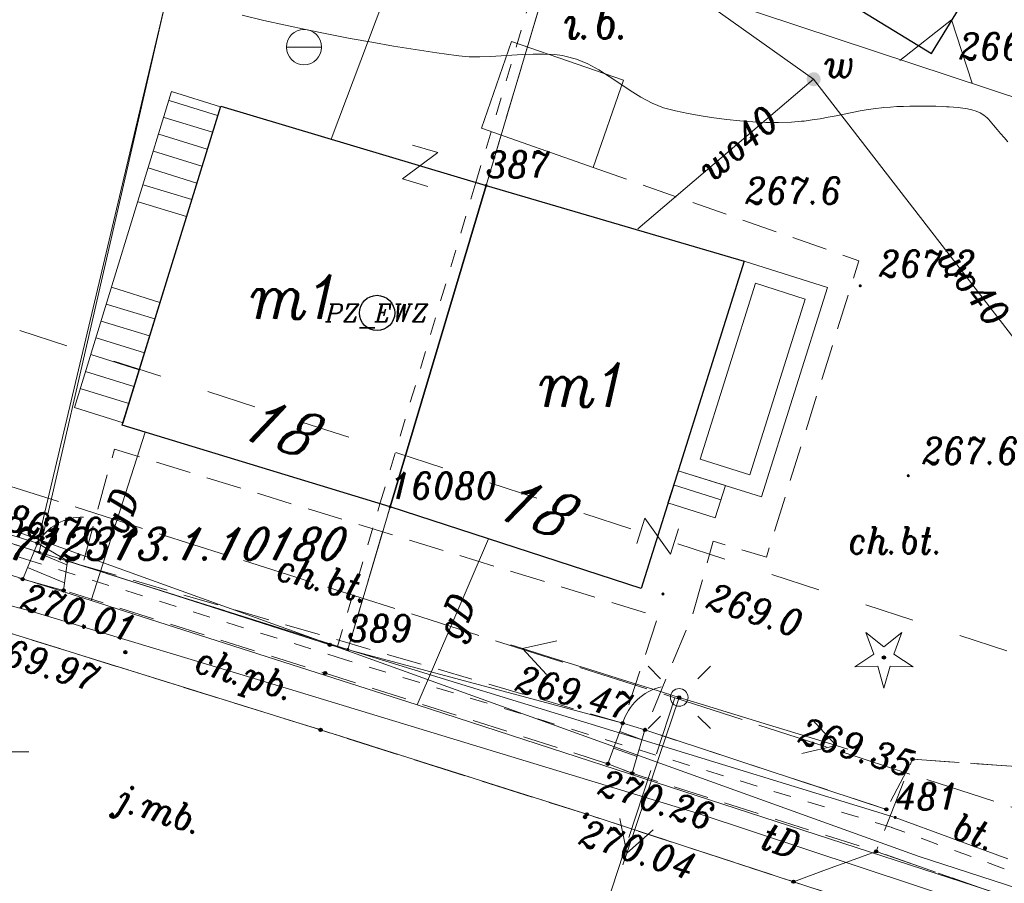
# Model space of a CAD drawing. Header units: metres. Extents: x 7435600 to 7436400, y 5537603 to 5538250.
# Tile 30 of 43: x 7436017 to 7436045, y 5537927 to 5537951. Entities that reach past the tile are written whole.
import ezdxf
from ezdxf.enums import TextEntityAlignment as Align

# ---------------------------------------------------------------- set-up
doc = ezdxf.new("R2010")
doc.units = ezdxf.units.M
doc.header["$MEASUREMENT"] = 0
for name, pattern in [('0.5_0.5', [1, 0.5, -0.5]), ('1.4_1.4', [2.8, 1.4, -1.4]), ('1.5_0.5', [2, 1.5, -0.5]), ('219-500', [0]), ('3117-500', [0]), ('ktok04-500', [0]), ('mz1.0_0.5', [1.5, 1, -0.5]), ('mz2.0_0.5', [2.5, 2, -0.5])]:
    doc.linetypes.add(name, pattern=pattern)
doc.layers.get('0').update_dxf_attribs({"color": 2, "linetype": 'CONTINUOUS', "lineweight": 5})
doc.layers.add('!ramka', color=2, linetype='CONTINUOUS', lineweight=0)
for name, color, linetype in [('121-Punkt osnowy szczegółowej-Atr103', 7, 'CONTINUOUS'), ('140-Punkty robocze', 7, 'CONTINUOUS'), ('203-Punkt załamania granicy działki nie stabilizowany', 7, 'CONTINUOUS'), ('203-Punkt załamania granicy działki nie stabilizowany-Atr104', 7, 'CONTINUOUS'), ('217-Granica konturu klasyfikcyjnego', 7, 'CONTINUOUS'), ('218-Granica użytku po granicy działki', 7, 'CONTINUOUS'), ('219-Linia granicy', 7, 'CONTINUOUS'), ('238-Punkt adresowy budynku', 7, 'CONTINUOUS'), ('312-Budynek (powierzchnia)', 7, 'CONTINUOUS'), ('312-Numer ewidencyjny budynku-Atr124', 7, 'CONTINUOUS'), ('352-schody (powierzchnia)', 7, 'CONTINUOUS'), ('403-Punkt określonej wysokości', 7, 'CONTINUOUS'), ('811-Warstwica ciągła linia', 7, 'CONTINUOUS'), ('991-Przehaczenie', 7, 'CONTINUOUS'), ('chodnik (powierzchnia)', 7, 'CONTINUOUS'), ('chodnik (powierzchnia)-Atr17', 7, 'CONTINUOUS'), ('drzewo iglaste (punkt)', 7, 'CONTINUOUS'), ('furtka (linia)', 7, 'CONTINUOUS'), ('furtka (linia) - symbol', 7, 'CONTINUOUS'), ('inna budowla (powierzchnia)', 7, 'CONTINUOUS'), ('inna budowla (powierzchnia)-Atr17', 7, 'CONTINUOUS'), ('jezdnia (powierzchnia)', 7, 'CONTINUOUS'), ('jezdnia (powierzchnia)-Atr17', 7, 'CONTINUOUS'), ('krawężnik (linia)', 7, 'CONTINUOUS'), ('latarnia na słupie lub maszcie (punkt)', 7, 'CONTINUOUS'), ('Miejsce błędu lub ostrzeżenia po kontroli', 7, 'CONTINUOUS'), ('Nieprzekraczalna linia zabudowy', 7, 'CONTINUOUS'), ('Obiekt wpisany do ewidencji zabytków', 7, 'CONTINUOUS'), ('ogrodzenie trwałe (linia)', 7, 'CONTINUOUS'), ('osadnik kanalizacji lokalnej (dół Chambeau) (punkt)', 7, 'CONTINUOUS'), ('plac (powierzchnia)', 7, 'CONTINUOUS'), ('plac (powierzchnia)-Atr17', 7, 'CONTINUOUS'), ('przewód elektroenergetyczny niskiego napięcia (linia) - symbol', 7, 'CONTINUOUS'), ('przewód gazowy (linia)', 7, 'CONTINUOUS'), ('przewód gazowy (linia)-Atr1', 7, 'CONTINUOUS'), ('przewód telekomunikacyjny (linia)', 7, 'CONTINUOUS'), ('przewód telekomunikacyjny (linia)-Atr1', 7, 'CONTINUOUS'), ('przewód telekomunikacyjny - projektowany lub w budowie (linia) - ob. projektowany', 7, 'CONTINUOUS'), ('przewód wodociągowy (linia)', 7, 'CONTINUOUS'), ('przewód wodociągowy (linia)-Atr1', 7, 'CONTINUOUS'), ('punkt o określonej wysokości (sieć telekomunikacyjna)-Atr2', 7, 'CONTINUOUS'), ('punkt wysokościowy naturalny', 7, 'CONTINUOUS'), ('punkt wysokościowy naturalny-Atr2', 7, 'CONTINUOUS'), ('punkt wysokościowy sztuczny', 7, 'CONTINUOUS'), ('punkt wysokościowy sztuczny-Atr2', 7, 'CONTINUOUS'), ('schody w ciągu komunikacyjnym', 7, 'CONTINUOUS'), ('słup (punkt)', 7, 'CONTINUOUS'), ('taras (powierzchnia)', 7, 'CONTINUOUS'), ('zasuwa - siec wodociągowa (punkt)', 7, 'CONTINUOUS'), ('zasuwa - siec wodociągowa (punkt)-Atr17', 7, 'CONTINUOUS')]:
    doc.layers.add(name, color=color, linetype=linetype)
doc.styles.get("Standard").update_dxf_attribs({"font": 'italic_1250.shx', "width": 0.75})
doc.linetypes.add('902-500', pattern='A,3.75,0,[1,ksztalty.shx,S=0.5,R=0,X=0,Y=0],3.75', length=7.5)

# ---------------------------------------------------------------- blocks, each defined once
blk = doc.blocks.new('991')
at = {"color": 0, "linetype": 'Continuous', "lineweight": 0}
for p, q in [((-0.375, 0.5), (0.375, 0.5)), ((-0.375, -0.5), (0.375, 0.5)), ((-0.375, -0.5), (0.375, -0.5))]:
    blk.add_line(p, q, dxfattribs=at)
blk = doc.blocks.new('203')
at = {"linetype": 'Continuous', "lineweight": 0}
h = blk.add_hatch(color=0, dxfattribs=at)
edge = h.paths.add_edge_path()
edge.add_arc((0, 0), 0.045, 0, 360)
blk = doc.blocks.new('PE04')
at = {"color": 0, "linetype": 'Continuous', "lineweight": 13}
for p, q in [((4.65, 0), (3.784, 0.5)), ((0.65, 0), (0, 0)), ((0.65, 0), (1.65, 0)), ((1.65, 0), (2.65, 0)), ((2.65, 0), (3.65, 0)), ((3.65, 0), (4.65, 0)), ((4.65, 0), (3.784, -0.5)), ((4.65, 0), (5, 0))]:
    blk.add_line(p, q, dxfattribs=at)
blk = doc.blocks.new('US07')
at = {"color": 0, "linetype": 'Continuous', "lineweight": 13}
for q in [(-0.5, 0), (0.5, 0)]:
    blk.add_line((0, 0), q, dxfattribs=at)
blk.add_circle((0, 0), 0.5, dxfattribs=at)
blk = doc.blocks.new('US25')
at = {"linetype": 'Continuous', "lineweight": 0}
h = blk.add_hatch(color=0, dxfattribs=at)
edge = h.paths.add_edge_path()
edge.add_arc((0, 0), 0.2, 0, 360)
blk = doc.blocks.new('PW01')
at = {"linetype": 'Continuous', "lineweight": 13}
h = blk.add_hatch(color=0, dxfattribs=at)
edge = h.paths.add_edge_path()
edge.add_arc((0, 0), 0.045, 0, 360)
blk = doc.blocks.new('OK04')
at = {"color": 0, "linetype": 'Continuous', "lineweight": 0}
blk.add_arc((1.5, 0.001), 1.5, 120, 180, dxfattribs=at)
blk = doc.blocks.new('OP011')
at = {"linetype": 'Continuous', "lineweight": 13}
h = blk.add_hatch(color=0, dxfattribs=at)
edge = h.paths.add_edge_path()
edge.add_arc((0, 0), 0.05, 0, 360)
at = {"color": 0, "linetype": 'Continuous', "lineweight": 13}
for p, q in [((-0.283, 0.093), (-0.512, 0.706)), ((-0.512, 0.706), (0, 0.299)), ((0, 0.299), (0.512, 0.706)), ((0.512, 0.706), (0.283, 0.093)), ((-0.828, -0.268), (-0.283, 0.093)), ((0.283, 0.093), (0.828, -0.268)), ((-0.175, -0.24), (-0.828, -0.268)), ((0, -0.87), (-0.175, -0.24)), ((0.175, -0.24), (0, -0.87)), ((0.828, -0.268), (0.175, -0.24))]:
    blk.add_line(p, q, dxfattribs=at)
blk = doc.blocks.new('SM011')
at = {"color": 0, "linetype": 'Continuous', "lineweight": 13}
for p, q in [((-0.53, 0.531), (-0.883, 0.884)), ((0.531, 0.531), (0.884, 0.884)), ((-0.53, -0.53), (-0.883, -0.883)), ((0.531, -0.53), (0.884, -0.883))]:
    blk.add_line(p, q, dxfattribs=at)
blk = doc.blocks.new('SM04')
at = {"color": 0, "linetype": 'Continuous', "lineweight": 13}
blk.add_circle((0, 0), 0.25, dxfattribs=at)
blk = doc.blocks.new('PW02')
at = {"linetype": 'Continuous', "lineweight": 13}
h = blk.add_hatch(color=0, dxfattribs=at)
edge = h.paths.add_edge_path()
edge.add_arc((0, 0), 0.045, 0, 360)
blk = doc.blocks.new('PIKIETA')
at = {"color": 0}
blk.add_circle((0, 0), 0.045, dxfattribs=at)
blk = doc.blocks.new('801')
at = {"linetype": 'Continuous', "lineweight": 13}
h = blk.add_hatch(color=0, dxfattribs=at)
edge = h.paths.add_edge_path()
edge.add_arc((0, 0), 0.045, 0, 360)
blk = doc.blocks.new('PZ_EWZ')
at = {"color": 1}
blk.add_circle((0, 0), 0.5, dxfattribs=at)
blk.add_text('PZ_EWZ', height=0.5, dxfattribs=at).set_placement((0, 0), align=Align.MIDDLE_CENTER)

msp = doc.modelspace()

# ---------------------------------------------------------------- linework, layer by layer
at = {"layer": '!ramka', "color": 251, "linetype": 'Continuous', "lineweight": 13}
msp.add_3dface([(7435692.445, 5538052.761), (7436192.445, 5538052.761), (7436192.445, 5537747.761), (7435692.445, 5537747.761)], dxfattribs=at)
at = {"layer": '217-Granica konturu klasyfikcyjnego', "color": 3, "linetype": '1.5_0.5', "lineweight": 13, "flags": 128}
for points in [[(7436030.64, 5537946.41), (7436034.72, 5537960.12)], [(7435982.96, 5537947.11), (7436017.98, 5537936.02)], [(7436027.92, 5537937.31), (7436030.64, 5537946.41)], [(7436026.72, 5537933.27), (7436027.92, 5537937.31)], [(7436017.98, 5537936.02), (7436026.72, 5537933.27)]]:
    msp.add_lwpolyline(points, dxfattribs=at)
at = {"layer": '218-Granica użytku po granicy działki', "color": 3, "linetype": '0.5_0.5', "lineweight": 13}
for p, q in [((7436030.352, 5537946.496), (7436034.432, 5537960.206)), ((7436017.889, 5537935.734), (7435982.869, 5537946.824)), ((7436027.633, 5537937.396), (7436030.353, 5537946.496)), ((7436030.352, 5537946.496), (7436030.352, 5537946.496)), ((7436030.352, 5537946.496), (7436030.352, 5537946.496)), ((7436030.353, 5537946.496), (7436030.353, 5537946.496)), ((7436030.353, 5537946.496), (7436030.353, 5537946.496)), ((7436026.432, 5537933.355), (7436027.632, 5537937.395)), ((7436027.632, 5537937.395), (7436027.632, 5537937.395)), ((7436027.632, 5537937.395), (7436027.632, 5537937.395)), ((7436027.633, 5537937.396), (7436027.633, 5537937.396)), ((7436027.633, 5537937.396), (7436027.633, 5537937.396)), ((7436017.889, 5537935.734), (7436017.889, 5537935.734)), ((7436017.889, 5537935.734), (7436017.889, 5537935.734)), ((7436026.63, 5537932.984), (7436017.89, 5537935.734)), ((7436017.89, 5537935.734), (7436017.89, 5537935.734)), ((7436017.89, 5537935.734), (7436017.89, 5537935.734)), ((7436026.432, 5537933.355), (7436026.432, 5537933.355)), ((7436026.432, 5537933.355), (7436026.432, 5537933.355)), ((7436026.63, 5537932.984), (7436026.63, 5537932.984)), ((7436026.63, 5537932.984), (7436026.63, 5537932.984)), ((7436042.142, 5537928.223), (7436026.632, 5537932.983)), ((7436026.632, 5537932.983), (7436026.632, 5537932.983)), ((7436026.632, 5537932.983), (7436026.632, 5537932.983)), ((7436045.317, 5537927.058), (7436042.127, 5537928.228)), ((7436042.127, 5537928.228), (7436042.127, 5537928.228)), ((7436042.127, 5537928.228), (7436042.127, 5537928.228)), ((7436042.142, 5537928.223), (7436042.142, 5537928.223)), ((7436042.142, 5537928.223), (7436042.142, 5537928.223)), ((7436045.317, 5537927.058), (7436045.317, 5537927.058)), ((7436045.317, 5537927.058), (7436045.317, 5537927.058))]:
    msp.add_line(p, q, dxfattribs=at)
at = {"layer": '219-Linia granicy', "color": 3, "linetype": '219-500', "lineweight": 13, "flags": 128}
for points in [[(7436034.72, 5537960.12), (7436030.64, 5537946.41)], [(7436021.62, 5537951.9), (7436017.98, 5537936.02)], [(7435982.96, 5537947.11), (7436017.98, 5537936.02)], [(7436030.64, 5537946.41), (7436027.92, 5537937.31)], [(7436026.72, 5537933.27), (7436027.92, 5537937.31)], [(7436017.98, 5537936.02), (7436026.72, 5537933.27)], [(7436026.72, 5537933.27), (7436042.23, 5537928.51)], [(7436045.42, 5537927.34), (7436042.23, 5537928.51)]]:
    msp.add_lwpolyline(points, dxfattribs=at)
at = {"layer": '312-Budynek (powierzchnia)', "color": 251, "linetype": 'Continuous', "lineweight": 25, "flags": 128}
for points in [[(7436033.9, 5537955.87), (7436043.26, 5537950.15)], [(7436043.26, 5537950.15), (7436046.27, 5537955.07)], [(7436020.33, 5537939.62), (7436023.12, 5537948.66)], [(7436023.12, 5537948.66), (7436030.64, 5537946.41)], [(7436027.92, 5537937.31), (7436030.64, 5537946.41)], [(7436030.64, 5537946.41), (7436027.92, 5537937.31)], [(7436030.64, 5537946.41), (7436037.95, 5537944.27)], [(7436037.95, 5537944.27), (7436035.03, 5537935)], [(7436027.92, 5537937.31), (7436020.33, 5537939.62)], [(7436035.03, 5537935), (7436027.92, 5537937.31)]]:
    msp.add_lwpolyline(points, dxfattribs=at)
at = {"layer": '352-schody (powierzchnia)', "color": 251, "linetype": 'Continuous', "lineweight": 13}
for p, q in [((7436018.98, 5537940.12), (7436021.73, 5537949.07)), ((7436021.73, 5537949.07), (7436023.11, 5537948.64)), ((7436023.11, 5537948.64), (7436020.36, 5537939.69)), ((7436021.66, 5537948.82), (7436023.03, 5537948.39)), ((7436021.52, 5537948.34), (7436022.89, 5537947.92)), ((7436021.37, 5537947.86), (7436022.74, 5537947.44)), ((7436021.22, 5537947.38), (7436022.59, 5537946.96)), ((7436021.07, 5537946.91), (7436022.44, 5537946.48)), ((7436020.92, 5537946.43), (7436022.3, 5537946.01)), ((7436020.78, 5537945.95), (7436022.15, 5537945.53)), ((7436020.03, 5537943.53), (7436021.4, 5537943.1)), ((7436019.88, 5537943.05), (7436021.25, 5537942.63)), ((7436019.73, 5537942.57), (7436021.1, 5537942.15)), ((7436019.59, 5537942.1), (7436020.96, 5537941.67)), ((7436019.44, 5537941.62), (7436020.81, 5537941.19)), ((7436019.29, 5537941.14), (7436020.66, 5537940.72)), ((7436019.14, 5537940.66), (7436020.52, 5537940.24)), ((7436020.36, 5537939.69), (7436018.98, 5537940.12)), ((7436036.08, 5537938.33), (7436035.79, 5537937.42)), ((7436037.42, 5537937.91), (7436036.08, 5537938.33)), ((7436037.29, 5537937.51), (7436035.95, 5537937.93)), ((7436037.13, 5537937), (7436037.42, 5537937.91)), ((7436035.79, 5537937.42), (7436037.13, 5537937))]:
    msp.add_line(p, q, dxfattribs=at)
at = {"layer": '811-Warstwica ciągła linia', "color": 32, "linetype": 'Continuous', "lineweight": 13, "flags": 128}
msp.add_lwpolyline([(7436023.732, 5537951.232), (7436024.343, 5537951.088), (7436024.955, 5537950.95), (7436025.567, 5537950.819), (7436026.179, 5537950.695), (7436026.791, 5537950.578), (7436027.404, 5537950.466), (7436028.018, 5537950.361), (7436028.632, 5537950.262), (7436029.247, 5537950.168), (7436029.79, 5537950.09), (7436029.863, 5537950.081), (7436030.162, 5537950.056), (7436030.463, 5537950.052), (7436030.765, 5537950.061), (7436031.067, 5537950.079), (7436031.37, 5537950.1), (7436031.673, 5537950.12), (7436031.976, 5537950.133), (7436032.276, 5537950.134), (7436032.576, 5537950.117), (7436032.8, 5537950.09), (7436032.872, 5537950.078), (7436033.204, 5537949.987), (7436033.522, 5537949.854), (7436033.829, 5537949.687), (7436034.129, 5537949.499), (7436034.427, 5537949.3), (7436034.725, 5537949.101), (7436035.028, 5537948.913), (7436035.34, 5537948.747), (7436035.664, 5537948.614), (7436035.93, 5537948.54), (7436036.003, 5537948.524), (7436036.366, 5537948.45), (7436036.73, 5537948.384), (7436037.096, 5537948.325), (7436037.462, 5537948.276), (7436037.829, 5537948.238), (7436038.195, 5537948.211), (7436038.562, 5537948.196), (7436038.927, 5537948.195), (7436039.291, 5537948.208), (7436039.58, 5537948.23), (7436039.653, 5537948.237), (7436039.879, 5537948.266), (7436040.105, 5537948.302), (7436040.331, 5537948.343), (7436040.557, 5537948.387), (7436040.782, 5537948.433), (7436041.008, 5537948.479), (7436041.234, 5537948.522), (7436041.46, 5537948.56), (7436041.686, 5537948.593), (7436041.84, 5537948.61), (7436041.913, 5537948.617), (7436042.096, 5537948.632), (7436042.279, 5537948.644), (7436042.463, 5537948.652), (7436042.647, 5537948.658), (7436042.832, 5537948.661), (7436043.017, 5537948.661), (7436043.201, 5537948.658), (7436043.386, 5537948.653), (7436043.57, 5537948.646), (7436043.68, 5537948.64), (7436043.755, 5537948.636), (7436043.883, 5537948.629), (7436044.015, 5537948.619), (7436044.147, 5537948.605), (7436044.277, 5537948.585), (7436044.404, 5537948.556), (7436044.525, 5537948.518), (7436044.639, 5537948.469), (7436044.743, 5537948.405), (7436044.836, 5537948.327), (7436044.87, 5537948.29), (7436044.918, 5537948.234), (7436045.018, 5537948.117), (7436045.118, 5537948), (7436045.218, 5537947.883), (7436045.318, 5537947.766), (7436045.418, 5537947.649)], dxfattribs=at)
at = {"layer": 'chodnik (powierzchnia)', "color": 251, "linetype": 'mz1.0_0.5', "lineweight": 13, "flags": 128}
msp.add_lwpolyline([(7436033.67, 5537946.92), (7436041.2, 5537944.28), (7436038.58, 5537935.88), (7436037.07, 5537936.34), (7436036.52, 5537934.34), (7436035.14, 5537930.99), (7436041.98, 5537928.74), (7436042.72, 5537930.16), (7436046.09, 5537929.92), (7436046.16, 5537933.08), (7436046.15, 5537936.67), (7436046.23, 5537941.34), (7436046.58, 5537942.09), (7436052.76, 5537940.08), (7436053.04, 5537941.36), (7436047.05, 5537943.1)], dxfattribs=at)
for points in [[(7436039.35, 5537926.69), (7436041.69, 5537927.55), (7436034.78, 5537929.76), (7436034.09, 5537930.03), (7436026.08, 5537932.6), (7436018.67, 5537934.94), (7436017.51, 5537935.26), (7436002.57, 5537939.83), (7436002.02, 5537938.44), (7436025.95, 5537930.99), (7436033.49, 5537928.6)], [(7436019.2, 5537935.65), (7436034.51, 5537931.18), (7436035.51, 5537934.2), (7436020.11, 5537938.94)]]:
    msp.add_lwpolyline(points, close=True, dxfattribs=at)
at = {"layer": 'furtka (linia)', "color": 251, "linetype": 'ktok04-500', "lineweight": 13, "flags": 128}
for points in [[(7436017.93, 5537936.28), (7436018.78, 5537935.78)], [(7436034.51, 5537931.18), (7436035.14, 5537930.99)]]:
    msp.add_lwpolyline(points, dxfattribs=at)
at = {"layer": 'inna budowla (powierzchnia)', "color": 251, "linetype": 'Continuous', "lineweight": 13, "flags": 128}
msp.add_lwpolyline([(7436030.51, 5537948.03), (7436033.67, 5537946.92), (7436034.53, 5537949.39), (7436031.36, 5537950.49)], close=True, dxfattribs=at)
at = {"layer": 'jezdnia (powierzchnia)', "color": 251, "linetype": '1.5_0.5', "lineweight": 13, "flags": 128}
for points in [[(7435787.98, 5537999.13), (7435812.53, 5537991.36), (7435837.49, 5537983.4), (7435851.56, 5537978.92), (7435872.9, 5537972.2), (7435884.62, 5537968.52), (7435893.22, 5537965.82), (7435917.63, 5537958.09), (7435931.26, 5537953.8), (7435946.49, 5537948.88), (7435956.04, 5537945.83), (7435981.79, 5537937.53), (7436000.26, 5537931.81), (7436006.5, 5537929.57), (7436018.45, 5537924.52), (7436030.52, 5537919.43), (7436040.91, 5537915.64), (7436044.65, 5537914.31), (7436047.5, 5537913.32), (7436048.48, 5537913.11), (7436051.09, 5537912.8), (7436055.46, 5537912.3), (7436060.57, 5537911.81), (7436062.36, 5537911.5), (7436063.03, 5537911.36), (7436070.16, 5537909.02), (7436075.77, 5537907.07), (7436087.88, 5537902.7), (7436092.65, 5537900.86), (7436104.8, 5537895.98), (7436111.99, 5537892.99), (7436117.36, 5537890.77), (7436120.52, 5537889.46), (7436121.95, 5537888.81), (7436122.58, 5537888.36), (7436123.09, 5537887.94), (7436123.7, 5537887.23), (7436124.27, 5537886.43), (7436124.63, 5537885.44), (7436124.96, 5537883.49), (7436124.82, 5537882.04), (7436132.59, 5537891.94), (7436128.79, 5537893.6), (7436127.56, 5537894.18), (7436120.05, 5537897.35), (7436109.2, 5537901.85), (7436098.73, 5537906.14), (7436090.27, 5537909.41), (7436082.51, 5537912.25), (7436078.14, 5537913.79), (7436065.14, 5537918.22), (7436053.81, 5537921.98), (7436047.55, 5537924.02), (7436039.35, 5537926.69), (7436033.49, 5537928.6), (7436025.95, 5537930.99), (7436016.54, 5537933.92), (7436002.02, 5537938.44), (7435996.37, 5537940.2), (7435994.48, 5537940.74), (7435983.95, 5537944.1), (7435976.31, 5537946.5), (7435971.56, 5537947.96), (7435963.8, 5537950.41), (7435957.25, 5537952.56), (7435948.59, 5537955.3), (7435932.89, 5537960.3), (7435919.95, 5537964.35), (7435895.13, 5537972.13), (7435875.07, 5537978.57), (7435853.94, 5537985.24), (7435845.26, 5537987.99), (7435839.58, 5537989.79), (7435830.87, 5537992.55), (7435814.74, 5537997.65), (7435806.05, 5538000.41), (7435789.9, 5538005.53), (7435788.87, 5538002.22)], [(7436039.35, 5537926.69), (7436047.55, 5537924.02), (7436046.21, 5537925.97), (7436041.69, 5537927.55)]]:
    msp.add_lwpolyline(points, close=True, dxfattribs=at)
at = {"layer": 'krawężnik (linia)', "color": 251, "linetype": 'Continuous', "lineweight": 13, "flags": 128}
for points in [[(7436132.59, 5537891.94), (7436128.79, 5537893.6), (7436127.56, 5537894.18), (7436120.05, 5537897.35), (7436109.2, 5537901.85), (7436098.73, 5537906.14), (7436090.27, 5537909.41), (7436082.51, 5537912.25), (7436078.14, 5537913.79), (7436065.14, 5537918.22), (7436053.81, 5537921.98), (7436047.55, 5537924.02), (7436039.35, 5537926.69), (7436033.49, 5537928.6), (7436025.95, 5537930.99), (7436016.54, 5537933.92), (7436002.02, 5537938.44), (7435996.37, 5537940.2), (7435994.48, 5537940.74), (7435983.95, 5537944.1), (7435976.31, 5537946.5), (7435971.56, 5537947.96), (7435963.8, 5537950.41)], [(7436002.02, 5537938.44), (7436016.54, 5537933.92), (7436025.95, 5537930.99), (7436033.49, 5537928.6), (7436039.35, 5537926.69), (7436047.55, 5537924.02), (7436053.81, 5537921.98), (7436065.14, 5537918.22), (7436078.14, 5537913.79), (7436082.51, 5537912.25), (7436090.27, 5537909.41), (7436098.73, 5537906.14), (7436109.2, 5537901.85), (7436120.05, 5537897.35), (7436127.56, 5537894.18), (7436128.79, 5537893.6), (7436132.59, 5537891.94)]]:
    msp.add_lwpolyline(points, dxfattribs=at)
at = {"layer": 'Miejsce błędu lub ostrzeżenia po kontroli', "color": 214, "linetype": '1.4_1.4', "lineweight": 13, "flags": 128}
msp.add_lwpolyline([(7435942.54, 5537965.49), (7435996.65, 5537949.04), (7436064.9, 5537926.91), (7436099.32, 5537915.75), (7436131.86, 5537901.49)], dxfattribs=at)
at = {"layer": 'Nieprzekraczalna linia zabudowy', "color": 251, "linetype": '3117-500', "lineweight": 13, "flags": 128}
msp.add_lwpolyline([(7436132.87, 5537917.47), (7436105.98, 5537928.56), (7436069.68, 5537940.95), (7436009.28, 5537960.91), (7435960.76, 5537975.49), (7435944.26, 5537980.85)], dxfattribs=at)
msp.add_lwpolyline([(7436132.87, 5537917.47), (7436105.98, 5537928.56), (7436069.68, 5537940.95), (7436009.28, 5537960.91), (7435960.76, 5537975.49), (7435944.26, 5537980.85)], dxfattribs=at)
msp.add_lwpolyline([(7436132.87, 5537917.47), (7436105.98, 5537928.56), (7436069.68, 5537940.95), (7436009.28, 5537960.91), (7435960.76, 5537975.49), (7435944.26, 5537980.85)], dxfattribs=at)
at = {"layer": 'Nieprzekraczalna linia zabudowy', "color": 251, "linetype": '3117-500', "lineweight": 13, "elevation": 0, "flags": 128}
msp.add_lwpolyline([(7436044.413, 5537949.306), (7436043.821, 5537951.105), (7436042.358, 5537949.948)], dxfattribs=at)
at = {"layer": 'ogrodzenie trwałe (linia)', "color": 251, "linetype": '902-500', "lineweight": 13, "flags": 128}
for points in [[(7435995.28, 5537963.46), (7435998.2, 5537963.78), (7436008.7, 5537958.31), (7436014.19, 5537955.44), (7436021.62, 5537951.9), (7436017.93, 5537936.28), (7436001.21, 5537941.47)], [(7436026.21, 5537933.4), (7436018.78, 5537935.78)], [(7436034.51, 5537931.18), (7436026.21, 5537933.4)], [(7436041.98, 5537928.74), (7436035.14, 5537930.99)]]:
    msp.add_lwpolyline(points, dxfattribs=at)
at = {"layer": 'plac (powierzchnia)', "color": 251, "linetype": '1.5_0.5', "lineweight": 13, "flags": 128}
msp.add_lwpolyline([(7436046.21, 5537925.97), (7436046.09, 5537929.92), (7436042.72, 5537930.16), (7436041.69, 5537927.55)], close=True, dxfattribs=at)
at = {"layer": 'przewód gazowy (linia)', "color": 40, "linetype": 'Continuous', "lineweight": 13, "flags": 128}
for points in [[(7436115.36, 5537902.41), (7436086.96, 5537911.98), (7436069.03, 5537918.12), (7436049.03, 5537925.09), (7436028.69, 5537931.7), (7436019.45, 5537934.66), (7436003.71, 5537939.63), (7435979.37, 5537947.59), (7435943.65, 5537961.27)], [(7436019.45, 5537934.66), (7436020.98, 5537939.42)], [(7436028.69, 5537931.7), (7436030.71, 5537936.4)]]:
    msp.add_lwpolyline(points, dxfattribs=at)
at = {"layer": 'przewód telekomunikacyjny (linia)', "color": 30, "linetype": 'Continuous', "lineweight": 13, "flags": 128}
for points in [[(7435943.53, 5537958.19), (7435981.13, 5537946.12), (7435985.96, 5537944.59), (7435999.97, 5537940.23), (7436010.72, 5537936.66), (7436014.01, 5537935.35), (7436017.71, 5537934.36), (7436025.16, 5537932.12), (7436036.65, 5537928.62), (7436050.47, 5537924.04), (7436064.43, 5537919.12), (7436073.85, 5537915.97), (7436089.58, 5537910.49), (7436113.88, 5537900.57), (7436129.588, 5537894.208)], [(7436130.051, 5537895.309), (7436124.6, 5537897.76), (7436116.25, 5537901.53), (7436109.09, 5537903.89), (7436095.83, 5537908.38), (7436076.93, 5537915.79), (7436067.21, 5537919.52), (7436042.88, 5537927.41), (7436013.15, 5537938.11), (7435996, 5537944.11), (7435981.96, 5537949.04)]]:
    msp.add_lwpolyline(points, dxfattribs=at)
at = {"layer": 'przewód telekomunikacyjny - projektowany lub w budowie (linia) - ob. projektowany', "color": 30, "linetype": 'mz2.0_0.5', "lineweight": 13, "flags": 128}
for points in [[(7435792.843, 5538009.737), (7435824.83, 5537998.33), (7435855.01, 5537989.2), (7435890.63, 5537977.66), (7435960.78, 5537956.17), (7435995.22, 5537944.87), (7436035.99, 5537931.9), (7436029.28, 5537911.61)], [(7436035.99, 5537931.9), (7436068.2, 5537921.45)]]:
    msp.add_lwpolyline(points, dxfattribs=at)
at = {"layer": 'przewód wodociągowy (linia)', "color": 5, "linetype": 'Continuous', "lineweight": 13, "flags": 128}
for points in [[(7436005.669, 5537977.772), (7436014.39, 5537967.87), (7436029.64, 5537956.72), (7436039.92, 5537949.42)], [(7436029.64, 5537956.72), (7436026.25, 5537947.72)], [(7436034.94, 5537945.18), (7436039.92, 5537949.42)], [(7436039.92, 5537949.42), (7436048.24, 5537938.67)]]:
    msp.add_lwpolyline(points, dxfattribs=at)
at = {"layer": 'punkt o określonej wysokości (sieć telekomunikacyjna)-Atr2', "color": 251, "lineweight": 13, "flags": 128}
msp.add_lwpolyline([(7436014.01, 5537935.35), (7436014.54, 5537930.37), (7436017.686, 5537930.37)], dxfattribs=at)
at = {"layer": 'schody w ciągu komunikacyjnym', "color": 251, "linetype": 'Continuous', "lineweight": 13, "flags": 128}
for points in [[(7436017.93, 5537936.28), (7436017.51, 5537935.26), (7436018.67, 5537934.94), (7436018.78, 5537935.78)], [(7436017.93, 5537936.28), (7436017.51, 5537935.26), (7436018.67, 5537934.94), (7436018.78, 5537935.78)], [(7436034.51, 5537931.18), (7436034.09, 5537930.03), (7436034.78, 5537929.76), (7436035.14, 5537930.99)], [(7436034.51, 5537931.18), (7436034.09, 5537930.03), (7436034.78, 5537929.76), (7436035.14, 5537930.99)]]:
    msp.add_lwpolyline(points, close=True, dxfattribs=at)
for points in [[(7436017.835, 5537936.049), (7436018.765, 5537935.666)], [(7436017.644, 5537935.586), (7436018.698, 5537935.153)], [(7436034.424, 5537930.945), (7436035.059, 5537930.713)], [(7436034.253, 5537930.476), (7436034.918, 5537930.232)]]:
    msp.add_lwpolyline(points, dxfattribs=at)
at = {"layer": 'taras (powierzchnia)', "color": 251, "lineweight": 13}
for p, q in [((7436036.08, 5537938.33), (7436037.95, 5537944.27)), ((7436037.95, 5537944.27), (7436040.31, 5537943.52)), ((7436036.708, 5537938.658), (7436038.276, 5537943.642)), ((7436038.276, 5537943.642), (7436039.683, 5537943.195)), ((7436040.31, 5537943.52), (7436038.44, 5537937.59)), ((7436039.683, 5537943.195), (7436038.113, 5537938.217)), ((7436038.113, 5537938.217), (7436036.708, 5537938.658)), ((7436038.44, 5537937.59), (7436036.08, 5537938.33))]:
    msp.add_line(p, q, dxfattribs=at)

# ---------------------------------------------------------------- block references
at = {"layer": '140-Punkty robocze', "color": 1, "linetype": 'Continuous', "lineweight": 13}
for p in [(7436017.93, 5537936.28), (7436018.78, 5537935.78), (7436017.51, 5537935.26), (7436018.67, 5537934.94), (7436020.42, 5537933.19), (7436026.21, 5537933.4), (7436041.91, 5537933.04), (7436026.08, 5537932.6), (7436036.11, 5537931.91), (7436025.95, 5537930.99), (7436034.51, 5537931.18), (7436035.14, 5537930.99), (7436042.72, 5537930.16), (7436034.09, 5537930.03), (7436034.78, 5537929.76), (7436041.98, 5537928.74), (7436033.44, 5537928.52), (7436033.49, 5537928.6), (7436041.69, 5537927.55), (7436039.35, 5537926.69)]:
    msp.add_blockref('PIKIETA', p, dxfattribs=at)
at = {"layer": '203-Punkt załamania granicy działki nie stabilizowany', "color": 3, "linetype": 'Continuous', "lineweight": 13}
for p in [(7436030.64, 5537946.41), (7436027.92, 5537937.31), (7436017.98, 5537936.02), (7436026.72, 5537933.27), (7436042.23, 5537928.51)]:
    msp.add_blockref('203', p, dxfattribs=at)
at = {"layer": '403-Punkt określonej wysokości', "color": 251, "linetype": 'Continuous', "lineweight": 13}
for p in [(7436017.93, 5537936.28), (7436018.78, 5537935.78), (7436017.51, 5537935.26), (7436018.67, 5537934.94), (7436020.42, 5537933.19), (7436026.21, 5537933.4), (7436041.91, 5537933.04), (7436026.08, 5537932.6), (7436036.11, 5537931.91), (7436025.95, 5537930.99), (7436034.51, 5537931.18), (7436035.14, 5537930.99), (7436042.72, 5537930.16), (7436034.09, 5537930.03), (7436034.78, 5537929.76), (7436041.98, 5537928.74), (7436033.44, 5537928.52), (7436033.49, 5537928.6), (7436041.69, 5537927.55), (7436039.35, 5537926.69)]:
    msp.add_blockref('801', p, dxfattribs=at)
at = {"layer": '991-Przehaczenie', "color": 251, "linetype": 'Continuous', "lineweight": 13}
for p, rotation in [((7436028.77, 5537946.97), 343.275), ((7436035.5, 5537936.48), 72.439)]:
    msp.add_blockref('991', p, dxfattribs=dict(at, rotation=rotation))
at = {"layer": 'drzewo iglaste (punkt)', "color": 94, "linetype": 'Continuous', "lineweight": 13}
msp.add_blockref('OP011', (7436041.91, 5537933.04), dxfattribs=at)
at = {"layer": 'furtka (linia) - symbol', "color": 251, "linetype": 'Continuous', "lineweight": 13}
for p, rotation in [((7436017.93, 5537936.28), 329.534), ((7436034.51, 5537931.18), 343.217)]:
    msp.add_blockref('OK04', p, dxfattribs=dict(at, rotation=rotation))
at = {"layer": 'latarnia na słupie lub maszcie (punkt)', "color": 251, "linetype": 'Continuous', "lineweight": 13}
msp.add_blockref('SM011', (7436036.11, 5537931.91), dxfattribs=at)
at = {"layer": 'Obiekt wpisany do ewidencji zabytków', "color": 251, "linetype": 'Continuous', "lineweight": 13}
msp.add_blockref('PZ_EWZ', (7436027.55, 5537942.8), dxfattribs=at)
at = {"layer": 'osadnik kanalizacji lokalnej (dół Chambeau) (punkt)', "color": 251, "linetype": 'Continuous', "lineweight": 13}
msp.add_blockref('US07', (7436025.48, 5537950.33), dxfattribs=at)
at = {"layer": 'przewód elektroenergetyczny niskiego napięcia (linia) - symbol', "color": 1, "linetype": 'Continuous', "lineweight": 13}
for rotation in [162.675, 342.9930000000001, 251.404]:
    msp.add_blockref('PE04', (7436036.11, 5537931.91), dxfattribs=dict(at, rotation=rotation))
at = {"layer": 'punkt wysokościowy naturalny', "color": 251, "linetype": 'Continuous', "lineweight": 13}
for p in [(7436038.15, 5537947.77), (7436041.24, 5537943.57), (7436042.6, 5537938.19), (7436035.65, 5537934.84)]:
    msp.add_blockref('PW01', p, dxfattribs=at)
at = {"layer": 'punkt wysokościowy sztuczny', "color": 251, "linetype": 'Continuous', "lineweight": 13}
for p in [(7436017.93, 5537936.28), (7436017.51, 5537935.26), (7436034.51, 5537931.18), (7436042.72, 5537930.16), (7436034.09, 5537930.03), (7436033.44, 5537928.52), (7436039.35, 5537926.69)]:
    msp.add_blockref('PW02', p, dxfattribs=at)
at = {"layer": 'słup (punkt)', "color": 251, "linetype": 'Continuous', "lineweight": 13}
msp.add_blockref('SM04', (7436036.11, 5537931.91), dxfattribs=at)
at = {"layer": 'zasuwa - siec wodociągowa (punkt)', "color": 251, "linetype": 'Continuous', "lineweight": 13}
msp.add_blockref('US25', (7436039.92, 5537949.42), dxfattribs=at)

# ---------------------------------------------------------------- texts
at = {"layer": '121-Punkt osnowy szczegółowej-Atr103', "color": 251, "lineweight": 13, "oblique": 15, "width": 0.9}
msp.add_text('712313.1.10180', height=0.9, dxfattribs=at).set_placement((7436017.06, 5537935.54), align=Align.BOTTOM_LEFT)
at = {"layer": '203-Punkt załamania granicy działki nie stabilizowany-Atr104', "color": 251, "lineweight": 13, "width": 0.9}
for s, p in [('387', (7436030.64, 5537946.41)), ('16080', (7436027.92, 5537937.31)), ('376', (7436017.98, 5537936.02)), ('389', (7436026.72, 5537933.27)), ('481', (7436042.23, 5537928.51))]:
    msp.add_text(s, height=0.75, dxfattribs=at).set_placement(p, align=Align.BOTTOM_LEFT)
at = {"layer": '238-Punkt adresowy budynku', "color": 251, "linetype": 'Continuous', "lineweight": 13, "oblique": 15, "width": 0.9}
for rotation, p in [(343.144, (7436024.6, 5537938.97)), (342.222, (7436031.83, 5537936.7))]:
    msp.add_text('18', height=1.25, rotation=rotation, dxfattribs=at).set_placement(p, align=Align.CENTER)
at = {"layer": '312-Numer ewidencyjny budynku-Atr124', "color": 251, "lineweight": 13, "width": 0.9}
for p in [(7436025.26, 5537943.26), (7436033.43, 5537940.77)]:
    msp.add_text('m1', height=1.25, dxfattribs=at).set_placement(p, align=Align.MIDDLE_CENTER)
at = {"layer": 'chodnik (powierzchnia)-Atr17', "color": 251, "lineweight": 13, "width": 0.9}
msp.add_text('ch.bt.', height=0.75, dxfattribs=at).set_placement((7436040.9, 5537935.98))
for s, rotation, p in [('ch.bt.', 345.111, (7436024.65, 5537935.26)), ('ch.pb.', -17.293, (7436022.33, 5537932.66))]:
    msp.add_text(s, height=0.75, rotation=rotation, dxfattribs=at).set_placement(p)
at = {"layer": 'inna budowla (powierzchnia)-Atr17', "color": 251, "lineweight": 13, "width": 0.9}
msp.add_text('i.b.', height=0.9, dxfattribs=at).set_placement((7436032.85, 5537950.57))
at = {"layer": 'jezdnia (powierzchnia)-Atr17', "color": 251, "lineweight": 13, "width": 0.9}
msp.add_text('j.mb.', height=0.75, rotation=342.705, dxfattribs=at).set_placement((7436020.12, 5537928.75))
at = {"layer": 'plac (powierzchnia)-Atr17', "color": 251, "lineweight": 13, "width": 0.9}
msp.add_text('bt.', height=0.75, rotation=-19.267, dxfattribs=at).set_placement((7436043.78, 5537927.95))
at = {"layer": 'przewód gazowy (linia)-Atr1', "color": 251, "lineweight": 13, "width": 0.9}
for rotation, p in [(72.181, (7436020.07, 5537936.6)), (66.743, (7436029.53, 5537933.64))]:
    msp.add_text('gD', height=0.75, rotation=rotation, dxfattribs=at).set_placement(p, align=Align.MIDDLE_LEFT)
at = {"layer": 'przewód telekomunikacyjny (linia)-Atr1', "color": 30, "lineweight": 13, "width": 0.9}
msp.add_text('tD', height=0.75, rotation=-18.335, dxfattribs=at).set_placement((7436038.48, 5537928.02), align=Align.MIDDLE_LEFT)
at = {"layer": 'przewód wodociągowy (linia)-Atr1', "color": 5, "lineweight": 13, "width": 0.9}
for rotation, p in [(40.411, (7436036.8, 5537946.77)), (307.738, (7436043.65, 5537944.6))]:
    msp.add_text('wo40', height=0.75, rotation=rotation, dxfattribs=at).set_placement(p, align=Align.MIDDLE_LEFT)
at = {"layer": 'punkt wysokościowy naturalny-Atr2', "color": 251, "lineweight": 13, "width": 0.9}
for s, p in [('266.1', (7436044.04, 5537949.98)), ('267.6', (7436037.98, 5537945.89)), ('267.2', (7436041.77, 5537943.82)), ('267.6', (7436042.99, 5537938.52))]:
    msp.add_text(s, height=0.75, dxfattribs=at).set_placement(p)
msp.add_text('269.0', height=0.75, rotation=-18.257, dxfattribs=at).set_placement((7436036.84, 5537934.46))
at = {"layer": 'punkt wysokościowy sztuczny-Atr2', "color": 251, "lineweight": 9, "width": 0.9}
for s, rotation, p in [('269.86', 342.755, (7436014.93, 5537937.33)), ('270.01', -17.295, (7436017.41, 5537934.45)), ('269.97', 342.705, (7436016.34, 5537933.04)), ('269.47', 345.026, (7436031.43, 5537932.11)), ('269.35', 342.264, (7436039.44, 5537930.65)), ('270.26', -18.053, (7436033.77, 5537929.18)), ('270.04', 341.947, (7436033.23, 5537927.76))]:
    msp.add_text(s, height=0.75, rotation=rotation, dxfattribs=at).set_placement(p)
at = {"layer": 'zasuwa - siec wodociągowa (punkt)-Atr17', "color": 251, "lineweight": 13, "width": 0.9}
msp.add_text('w', height=0.75, dxfattribs=at).set_placement((7436040.23, 5537949.48))

doc.saveas('drawing.dxf')
